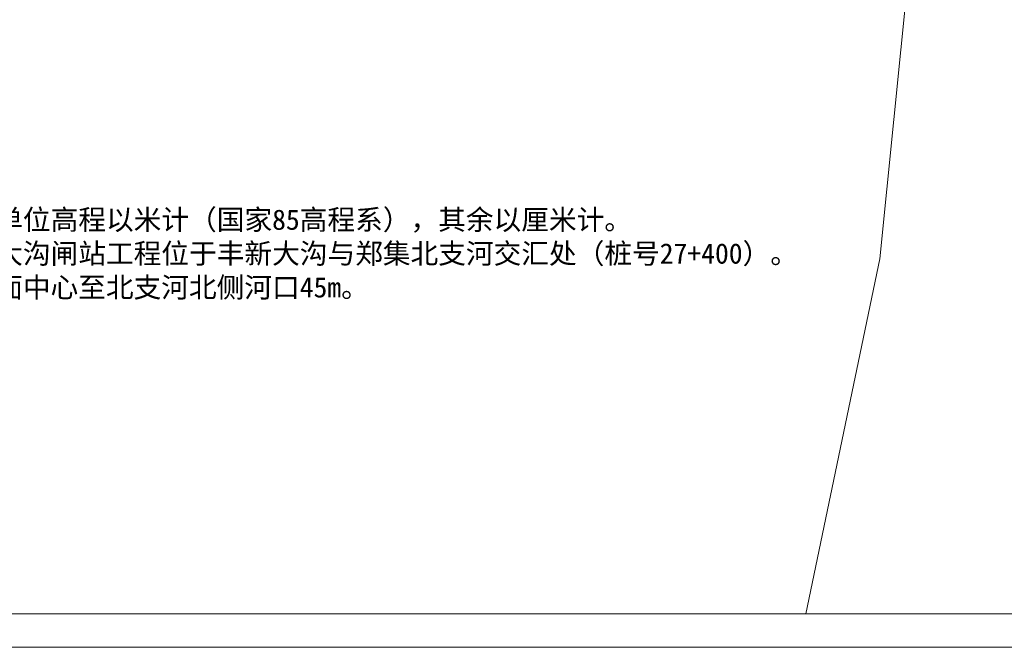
# Model space of a CAD drawing. Extents: x -13074 to 1448651, y 3648755 to 8081248.
# Tile 12 of 173: x 555848 to 556437, y 3857594 to 3857970. Entities that reach past the tile are written whole.
import ezdxf

# ---------------------------------------------------------------- set-up
doc = ezdxf.new("R2010")
doc.units = 0
doc.layers.add('DMTZ', color=7, linetype='CONTINUOUS')
doc.layers.add('SHEET', color=1, linetype='CONTINUOUS', lineweight=15)
doc.layers.add('文字', color=7, linetype='CONTINUOUS', lineweight=15)
doc.styles.add('-仿宋_GB2312', font='FangSong_GB2312.ttf')
doc.linetypes.add('8411', pattern='A,1,[20,LINE.SHX,S=2,R=0,X=0,Y=0],2,[15,LINE.SHX,S=2,R=0,X=0,Y=0],1', length=4)

msp = doc.modelspace()

# ---------------------------------------------------------------- linework, layer by layer
at = {"layer": 'DMTZ', "color": 7, "linetype": '8411', "lineweight": 13, "ltscale": 3}
msp.add_lwpolyline([(556140.15, 3858137.748), (556348.109, 3858142.256), (556378.201, 3858136.793), (556392.334, 3858121.386), (556362.929, 3857827.193), (556318.628, 3857614.49)], dxfattribs=at)
at = {"layer": 'SHEET', "color": 7}
for p, q in [((557160.329, 3857614.49), (555600.331, 3857614.49)), ((557180.329, 3857594.49), (555500.331, 3857594.49))]:
    msp.add_line(p, q, dxfattribs=at)

# ---------------------------------------------------------------- texts
at = {"layer": '文字', "color": 7, "insert": (555708.654, 3857876.981), "char_height": 13.6192, "width": 1734.18158, "attachment_point": 1, "style": '-仿宋_GB2312'}
msp.add_mtext('{\\H0.8929x;说明：\\P    1、图中尺寸单位高程以米计（国家85高程系），其余以厘米计。\\P    2、新建丰新大沟闸站工程位于丰新大沟与郑集北支河交汇处（桩号27+400）。\\P       交通桥桥面中心至北支河北侧河口45m。\\P\\P\\P}    ', dxfattribs=at)

doc.saveas('drawing.dxf')
